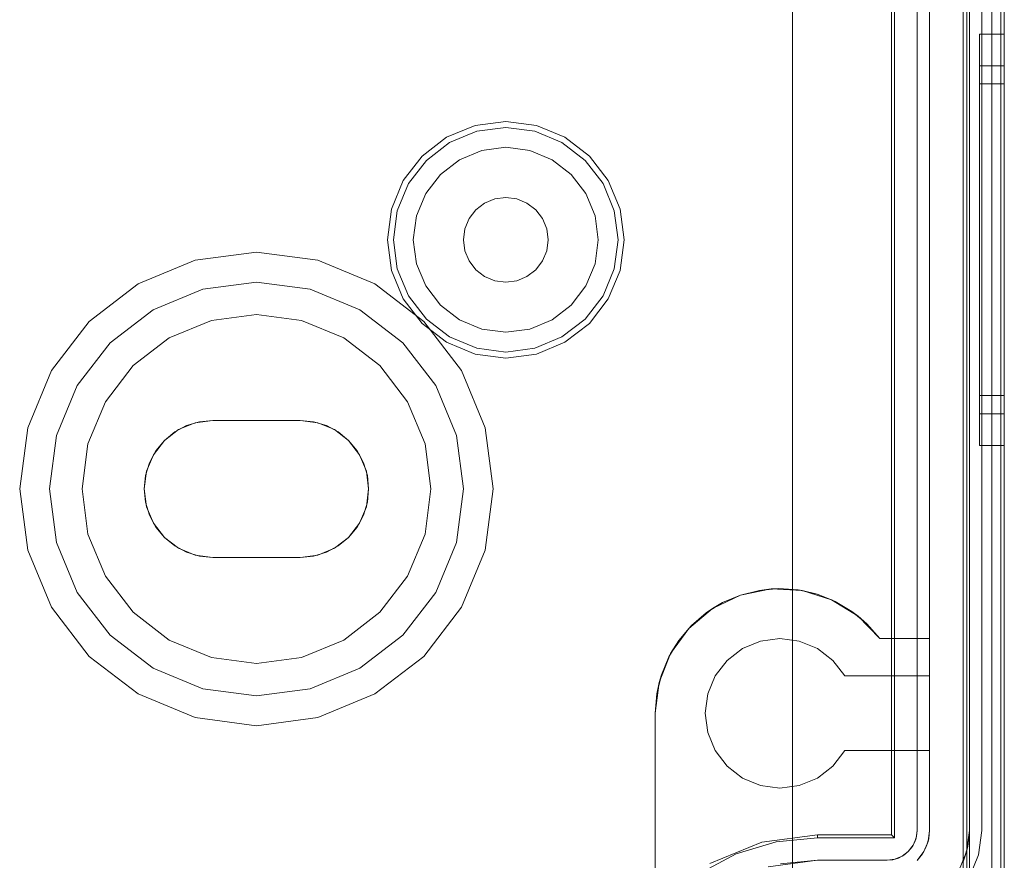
# Model space of a CAD drawing. Extents: x -620 to 300, y 62 to 1112.
# Tile 24 of 226: x -432.259 to -431.469, y 220.323 to 220.998. Entities that reach past the tile are written whole.
import ezdxf

# ---------------------------------------------------------------- set-up
doc = ezdxf.new("R2010")
doc.units = 0
doc.layers.get('0').update_dxf_attribs({"lineweight": 13})
doc.layers.add('60- 61 allgemeine Ausstattung- 4 Terrassen', color=9, linetype='Continuous', lineweight=9, true_color=0x808080)

# ---------------------------------------------------------------- blocks, each defined once
blk = doc.blocks.new('Referenz-A06CPVSGL0')
at = {"layer": '60- 61 allgemeine Ausstattung- 4 Terrassen', "color": 0}
blk.add_line((-431.63881, 211.65342), (-431.63881, 372.51342), dxfattribs=at)
blk = doc.blocks.new('Blockreferenz-A06CPVY0L0')
at = {"color": 251, "linetype": 'ByBlock', "lineweight": -2, "ltscale": 0.13, "true_color": 0x636363}
for p, q in [((-431.50175, 223.4715), (-431.50175, 220.1715)), ((-431.46887, 220.1715), (-431.46887, 223.4715)), ((-431.47175, 223.45117), (-431.47175, 220.1935)), ((-431.55687, 223.3015), (-431.55687, 220.3415)), ((-431.5594, 223.29896), (-431.5594, 220.34403)), ((-431.53887, 223.2955), (-431.53887, 220.3475)), ((-431.53887, 220.3475), (-431.53887, 223.2955)), ((-431.48687, 220.3475), (-431.48687, 223.2955)), ((-431.48687, 223.2955), (-431.48687, 220.3475)), ((-431.53887, 220.3475), (-431.53968, 220.34128)), ((-431.53933, 220.34281), (-431.53887, 220.3475)), ((-431.53887, 220.3475), (-431.53933, 220.34281)), ((-431.53887, 220.3475), (-431.53887, 220.3475)), ((-431.48946, 220.32783), (-431.48687, 220.3475)), ((-431.48687, 220.3475), (-431.48946, 220.32783)), ((-431.48687, 220.3475), (-431.48687, 220.3475)), ((-431.61887, 220.34403), (-431.66352, 220.33815)), ((-431.61887, 220.3415), (-431.65203, 220.33823)), ((-431.5594, 220.34403), (-431.61887, 220.34403)), ((-431.61887, 220.34403), (-431.61887, 220.3415)), ((-431.55687, 220.3415), (-431.61887, 220.3415)), ((-431.5594, 220.34403), (-431.55687, 220.3415)), ((-431.53968, 220.34128), (-431.54208, 220.3355)), ((-431.53933, 220.34281), (-431.54069, 220.33831)), ((-431.54069, 220.33831), (-431.53968, 220.34128)), ((-431.53968, 220.34128), (-431.53933, 220.34281)), ((-431.66352, 220.33815), (-431.70513, 220.32091)), ((-431.65203, 220.33823), (-431.68392, 220.32856)), ((-431.54208, 220.3355), (-431.5459, 220.33053)), ((-431.5459, 220.33053), (-431.54291, 220.33416)), ((-431.54291, 220.33416), (-431.5459, 220.33053)), ((-431.54069, 220.33831), (-431.54291, 220.33416)), ((-431.54291, 220.33416), (-431.54208, 220.3355)), ((-431.54208, 220.3355), (-431.54069, 220.33831)), ((-431.68392, 220.32856), (-431.71331, 220.31285)), ((-431.65821, 220.31832), (-431.61887, 220.3235)), ((-431.61887, 220.3235), (-431.64852, 220.32058)), ((-431.56287, 220.3235), (-431.61887, 220.3235)), ((-431.61887, 220.3235), (-431.56287, 220.3235)), ((-431.61887, 220.3235), (-431.61887, 220.3235)), ((-431.55665, 220.32431), (-431.56287, 220.3235)), ((-431.56287, 220.3235), (-431.55818, 220.32396)), ((-431.55818, 220.32396), (-431.56287, 220.3235)), ((-431.56287, 220.3235), (-431.56287, 220.3235)), ((-431.55368, 220.32532), (-431.55818, 220.32396)), ((-431.55818, 220.32396), (-431.55665, 220.32431)), ((-431.55087, 220.32671), (-431.55665, 220.32431)), ((-431.55665, 220.32431), (-431.55368, 220.32532)), ((-431.54953, 220.32754), (-431.55368, 220.32532)), ((-431.55368, 220.32532), (-431.55087, 220.32671)), ((-431.5459, 220.33053), (-431.55087, 220.32671)), ((-431.55087, 220.32671), (-431.54953, 220.32754)), ((-431.54953, 220.32754), (-431.5459, 220.33053)), ((-431.5459, 220.33053), (-431.54953, 220.32754)), ((-431.49705, 220.3095), (-431.48946, 220.32783)), ((-431.48946, 220.32783), (-431.49705, 220.3095))]:
    blk.add_line(p, q, dxfattribs=at)
blk = doc.blocks.new('Blockreferenz-A06CPVY8L0')
at = {"color": 9, "linetype": 'ByBlock', "lineweight": -2, "ltscale": 0.13, "true_color": 0xc1c9c4}
for p, q in [((-431.49687, 223.4715), (-431.49687, 220.1715)), ((-431.46887, 220.1715), (-431.46887, 223.4715)), ((-431.46887, 220.1715), (-431.46887, 223.4715)), ((-431.47887, 223.3515), (-431.47887, 220.2915)), ((-431.47887, 220.2915), (-431.47887, 223.3515)), ((-431.46887, 220.2915), (-431.46887, 223.3515)), ((-431.46887, 223.3515), (-431.46887, 220.2915)), ((-431.52887, 223.2955), (-431.52887, 220.3475)), ((-431.49687, 220.3475), (-431.49687, 223.2955)), ((-431.47887, 221.8215), (-431.47887, 220.2815)), ((-431.47887, 221.8215), (-431.47887, 220.2815)), ((-431.46887, 220.2815), (-431.46887, 221.8215)), ((-431.46887, 221.8215), (-431.46887, 220.2815)), ((-431.52887, 220.5015), (-431.52887, 221.5565)), ((-431.49887, 221.5215), (-431.49887, 220.1715)), ((-431.55687, 220.5015), (-431.55687, 221.40444)), ((-431.55687, 221.40444), (-431.55687, 220.5015)), ((-431.46887, 220.9865), (-431.48887, 220.9865)), ((-431.48887, 220.9865), (-431.48887, 220.98087)), ((-431.48887, 220.9865), (-431.48887, 220.98087)), ((-431.48887, 220.98087), (-431.48887, 220.96439)), ((-431.48887, 220.98087), (-431.48887, 220.96439)), ((-431.46887, 220.98087), (-431.46887, 220.9865)), ((-431.46887, 220.9865), (-431.46887, 220.98087)), ((-431.46887, 220.96439), (-431.46887, 220.98087)), ((-431.46887, 220.98087), (-431.46887, 220.96439)), ((-431.48887, 220.96439), (-431.48887, 220.93817)), ((-431.48887, 220.96439), (-431.48887, 220.93817)), ((-431.46887, 220.93817), (-431.46887, 220.96439)), ((-431.46887, 220.96439), (-431.46887, 220.93817)), ((-431.46887, 220.9611), (-431.48887, 220.9611)), ((-431.48887, 220.9611), (-431.48887, 220.95634)), ((-431.48887, 220.9611), (-431.48887, 220.95634)), ((-431.48887, 220.95634), (-431.48887, 220.94239)), ((-431.48887, 220.95634), (-431.48887, 220.94239)), ((-431.46887, 220.95841), (-431.46887, 220.9611)), ((-431.46887, 220.9611), (-431.46887, 220.95841)), ((-431.46887, 220.95047), (-431.46887, 220.95841)), ((-431.46887, 220.95841), (-431.46887, 220.95047)), ((-431.46887, 220.93757), (-431.46887, 220.95047)), ((-431.46887, 220.95047), (-431.46887, 220.93757)), ((-431.46887, 220.9465), (-431.48887, 220.9465)), ((-431.48887, 220.9465), (-431.48887, 220.94224)), ((-431.48887, 220.9465), (-431.48887, 220.94224)), ((-431.48887, 220.94239), (-431.48887, 220.92021)), ((-431.48887, 220.94239), (-431.48887, 220.92021)), ((-431.48887, 220.94224), (-431.48887, 220.92975)), ((-431.48887, 220.94224), (-431.48887, 220.92975)), ((-431.46887, 220.94409), (-431.46887, 220.9465)), ((-431.46887, 220.9465), (-431.46887, 220.94409)), ((-431.46887, 220.93698), (-431.46887, 220.94409)), ((-431.46887, 220.94409), (-431.46887, 220.93698)), ((-431.48887, 220.93817), (-431.48887, 220.904)), ((-431.48887, 220.93817), (-431.48887, 220.904)), ((-431.46887, 220.904), (-431.46887, 220.93817)), ((-431.46887, 220.93817), (-431.46887, 220.904)), ((-431.46887, 220.92021), (-431.46887, 220.93757)), ((-431.46887, 220.93757), (-431.46887, 220.92021)), ((-431.46887, 220.92543), (-431.46887, 220.93698)), ((-431.46887, 220.93698), (-431.46887, 220.92543)), ((-431.48887, 220.92975), (-431.48887, 220.90988)), ((-431.48887, 220.92975), (-431.48887, 220.90988)), ((-431.46887, 220.90988), (-431.46887, 220.92543)), ((-431.46887, 220.92543), (-431.46887, 220.90988)), ((-431.86887, 220.9165), (-431.89345, 220.91326)), ((-431.84428, 220.91326), (-431.86887, 220.9165)), ((-431.48887, 220.92021), (-431.48887, 220.8913)), ((-431.48887, 220.92021), (-431.48887, 220.8913)), ((-431.46887, 220.89905), (-431.46887, 220.92021)), ((-431.46887, 220.92021), (-431.46887, 220.89905)), ((-431.89345, 220.91326), (-431.91637, 220.90377)), ((-431.91392, 220.89953), (-431.89219, 220.90854)), ((-431.89219, 220.90854), (-431.86887, 220.91161)), ((-431.86887, 220.91161), (-431.84554, 220.90854)), ((-431.84554, 220.90854), (-431.82381, 220.89953)), ((-431.82137, 220.90377), (-431.84428, 220.91326)), ((-431.48887, 220.90988), (-431.48887, 220.884)), ((-431.48887, 220.90988), (-431.48887, 220.884)), ((-431.46887, 220.89094), (-431.46887, 220.90988)), ((-431.46887, 220.90988), (-431.46887, 220.89094)), ((-431.91637, 220.90377), (-431.93604, 220.88867)), ((-431.80169, 220.88867), (-431.82137, 220.90377)), ((-431.48887, 220.904), (-431.48887, 220.8642)), ((-431.48887, 220.904), (-431.48887, 220.8642)), ((-431.46887, 220.8642), (-431.46887, 220.904)), ((-431.46887, 220.904), (-431.46887, 220.8642)), ((-431.93258, 220.88521), (-431.91392, 220.89953)), ((-431.88807, 220.89317), (-431.90597, 220.88575)), ((-431.88807, 220.89317), (-431.90597, 220.88575)), ((-431.86887, 220.8957), (-431.88807, 220.89317)), ((-431.86887, 220.8957), (-431.88807, 220.89317)), ((-431.84966, 220.89317), (-431.86887, 220.8957)), ((-431.84966, 220.89317), (-431.86887, 220.8957)), ((-431.83177, 220.88575), (-431.84966, 220.89317)), ((-431.83177, 220.88575), (-431.84966, 220.89317)), ((-431.82381, 220.89953), (-431.80515, 220.88521)), ((-431.46887, 220.87492), (-431.46887, 220.89905)), ((-431.46887, 220.89905), (-431.46887, 220.87492)), ((-431.93604, 220.88867), (-431.95114, 220.869)), ((-431.9469, 220.86655), (-431.93258, 220.88521)), ((-431.90597, 220.88575), (-431.92133, 220.87396)), ((-431.90597, 220.88575), (-431.92133, 220.87396)), ((-431.8164, 220.87396), (-431.83177, 220.88575)), ((-431.8164, 220.87396), (-431.83177, 220.88575)), ((-431.80515, 220.88521), (-431.79083, 220.86655)), ((-431.78659, 220.869), (-431.80169, 220.88867)), ((-431.48887, 220.8913), (-431.48887, 220.85763)), ((-431.48887, 220.8913), (-431.48887, 220.85763)), ((-431.46887, 220.86933), (-431.46887, 220.89094)), ((-431.46887, 220.89094), (-431.46887, 220.86933)), ((-431.48887, 220.884), (-431.48887, 220.85385)), ((-431.48887, 220.884), (-431.48887, 220.85385)), ((-431.95114, 220.869), (-431.96063, 220.84608)), ((-431.92133, 220.87396), (-431.93313, 220.8586)), ((-431.92133, 220.87396), (-431.93313, 220.8586)), ((-431.80461, 220.8586), (-431.8164, 220.87396)), ((-431.80461, 220.8586), (-431.8164, 220.87396)), ((-431.7771, 220.84608), (-431.78659, 220.869)), ((-431.46887, 220.84873), (-431.46887, 220.87492)), ((-431.46887, 220.87492), (-431.46887, 220.84873)), ((-431.46887, 220.84588), (-431.46887, 220.86933)), ((-431.46887, 220.86933), (-431.46887, 220.84588)), ((-431.95591, 220.84482), (-431.9469, 220.86655)), ((-431.79083, 220.86655), (-431.78183, 220.84482)), ((-431.48887, 220.8642), (-431.48887, 220.8215)), ((-431.48887, 220.8642), (-431.48887, 220.8215)), ((-431.46887, 220.8215), (-431.46887, 220.8642)), ((-431.46887, 220.8642), (-431.46887, 220.8215)), ((-431.93313, 220.8586), (-431.94054, 220.8407)), ((-431.93313, 220.8586), (-431.94054, 220.8407)), ((-431.87767, 220.85434), (-431.88587, 220.85094)), ((-431.88587, 220.85094), (-431.87767, 220.85434)), ((-431.86887, 220.8555), (-431.87767, 220.85434)), ((-431.87767, 220.85434), (-431.86887, 220.8555)), ((-431.86007, 220.85434), (-431.86887, 220.8555)), ((-431.86887, 220.8555), (-431.86007, 220.85434)), ((-431.85187, 220.85094), (-431.86007, 220.85434)), ((-431.86007, 220.85434), (-431.85187, 220.85094)), ((-431.79719, 220.8407), (-431.80461, 220.8586)), ((-431.79719, 220.8407), (-431.80461, 220.8586)), ((-431.48887, 220.85763), (-431.48887, 220.8215)), ((-431.48887, 220.85763), (-431.48887, 220.8215)), ((-431.48887, 220.85385), (-431.48887, 220.8215)), ((-431.48887, 220.85385), (-431.48887, 220.8215)), ((-431.96063, 220.84608), (-431.96387, 220.8215)), ((-431.95898, 220.8215), (-431.95591, 220.84482)), ((-431.89291, 220.84554), (-431.89831, 220.8385)), ((-431.89831, 220.8385), (-431.89291, 220.84554)), ((-431.88587, 220.85094), (-431.89291, 220.84554)), ((-431.89291, 220.84554), (-431.88587, 220.85094)), ((-431.84482, 220.84554), (-431.85187, 220.85094)), ((-431.85187, 220.85094), (-431.84482, 220.84554)), ((-431.83942, 220.8385), (-431.84482, 220.84554)), ((-431.84482, 220.84554), (-431.83942, 220.8385)), ((-431.78183, 220.84482), (-431.77875, 220.8215)), ((-431.77387, 220.8215), (-431.7771, 220.84608)), ((-431.46887, 220.8215), (-431.46887, 220.84873)), ((-431.46887, 220.84873), (-431.46887, 220.8215)), ((-431.46887, 220.8215), (-431.46887, 220.84588)), ((-431.46887, 220.84588), (-431.46887, 220.8215)), ((-431.94054, 220.8407), (-431.94307, 220.8215)), ((-431.94054, 220.8407), (-431.94307, 220.8215)), ((-431.89831, 220.8385), (-431.90171, 220.8303)), ((-431.90171, 220.8303), (-431.89831, 220.8385)), ((-431.83602, 220.8303), (-431.83942, 220.8385)), ((-431.83942, 220.8385), (-431.83602, 220.8303)), ((-431.79467, 220.8215), (-431.79719, 220.8407)), ((-431.79467, 220.8215), (-431.79719, 220.8407)), ((-431.90171, 220.8303), (-431.90287, 220.8215)), ((-431.90287, 220.8215), (-431.90171, 220.8303)), ((-431.83487, 220.8215), (-431.83602, 220.8303)), ((-431.83602, 220.8303), (-431.83487, 220.8215)), ((-431.96387, 220.8215), (-431.96063, 220.79691)), ((-431.95591, 220.79817), (-431.95898, 220.8215)), ((-431.94307, 220.8215), (-431.94054, 220.80229)), ((-431.94307, 220.8215), (-431.94054, 220.80229)), ((-431.90287, 220.8215), (-431.90171, 220.8127)), ((-431.90171, 220.8127), (-431.90287, 220.8215)), ((-431.83602, 220.8127), (-431.83487, 220.8215)), ((-431.83487, 220.8215), (-431.83602, 220.8127)), ((-431.79719, 220.80229), (-431.79467, 220.8215)), ((-431.79719, 220.80229), (-431.79467, 220.8215)), ((-431.77875, 220.8215), (-431.78183, 220.79817)), ((-431.7771, 220.79691), (-431.77387, 220.8215)), ((-431.48887, 220.8215), (-431.48887, 220.78536)), ((-431.48887, 220.8215), (-431.48887, 220.77879)), ((-431.48887, 220.8215), (-431.48887, 220.78914)), ((-431.48887, 220.8215), (-431.48887, 220.78536)), ((-431.48887, 220.8215), (-431.48887, 220.77879)), ((-431.48887, 220.8215), (-431.48887, 220.78914)), ((-431.46887, 220.79426), (-431.46887, 220.8215)), ((-431.46887, 220.77879), (-431.46887, 220.8215)), ((-431.46887, 220.79711), (-431.46887, 220.8215)), ((-431.46887, 220.8215), (-431.46887, 220.79426)), ((-431.46887, 220.8215), (-431.46887, 220.77879)), ((-431.46887, 220.8215), (-431.46887, 220.79711)), ((-432.11804, 220.80502), (-432.16387, 220.78604)), ((-432.11804, 220.80502), (-432.16387, 220.78604)), ((-432.06887, 220.8115), (-432.11804, 220.80502)), ((-432.06887, 220.8115), (-432.11804, 220.80502)), ((-432.01969, 220.80502), (-432.06887, 220.8115)), ((-432.01969, 220.80502), (-432.06887, 220.8115)), ((-431.97387, 220.78604), (-432.01969, 220.80502)), ((-431.97387, 220.78604), (-432.01969, 220.80502)), ((-431.90171, 220.8127), (-431.89831, 220.8045)), ((-431.89831, 220.8045), (-431.90171, 220.8127)), ((-431.83942, 220.8045), (-431.83602, 220.8127)), ((-431.83602, 220.8127), (-431.83942, 220.8045)), ((-431.9469, 220.77644), (-431.95591, 220.79817)), ((-431.94054, 220.80229), (-431.93313, 220.7844)), ((-431.94054, 220.80229), (-431.93313, 220.7844)), ((-431.89831, 220.8045), (-431.89291, 220.79745)), ((-431.89291, 220.79745), (-431.89831, 220.8045)), ((-431.89291, 220.79745), (-431.88587, 220.79205)), ((-431.88587, 220.79205), (-431.89291, 220.79745)), ((-431.85187, 220.79205), (-431.84482, 220.79745)), ((-431.84482, 220.79745), (-431.85187, 220.79205)), ((-431.84482, 220.79745), (-431.83942, 220.8045)), ((-431.83942, 220.8045), (-431.84482, 220.79745)), ((-431.80461, 220.7844), (-431.79719, 220.80229)), ((-431.80461, 220.7844), (-431.79719, 220.80229)), ((-431.78183, 220.79817), (-431.79083, 220.77644)), ((-431.46887, 220.77366), (-431.46887, 220.79711)), ((-431.46887, 220.79711), (-431.46887, 220.77366)), ((-431.96063, 220.79691), (-431.95114, 220.774)), ((-431.88587, 220.79205), (-431.87767, 220.78865)), ((-431.87767, 220.78865), (-431.88587, 220.79205)), ((-431.86007, 220.78865), (-431.85187, 220.79205)), ((-431.85187, 220.79205), (-431.86007, 220.78865)), ((-431.78659, 220.774), (-431.7771, 220.79691)), ((-431.46887, 220.76807), (-431.46887, 220.79426)), ((-431.46887, 220.79426), (-431.46887, 220.76807)), ((-432.16387, 220.78604), (-432.20322, 220.75585)), ((-432.16387, 220.78604), (-432.20322, 220.75585)), ((-432.15187, 220.76526), (-432.11183, 220.78184)), ((-432.11183, 220.78184), (-432.15187, 220.76526)), ((-432.11183, 220.78184), (-432.06887, 220.7875)), ((-432.06887, 220.7875), (-432.11183, 220.78184)), ((-432.06887, 220.7875), (-432.0259, 220.78184)), ((-432.0259, 220.78184), (-432.06887, 220.7875)), ((-432.0259, 220.78184), (-431.98587, 220.76526)), ((-431.98587, 220.76526), (-432.0259, 220.78184)), ((-431.93452, 220.75585), (-431.97387, 220.78604)), ((-431.93452, 220.75585), (-431.97387, 220.78604)), ((-431.93313, 220.7844), (-431.92133, 220.76903)), ((-431.93313, 220.7844), (-431.92133, 220.76903)), ((-431.87767, 220.78865), (-431.86887, 220.7875)), ((-431.86887, 220.7875), (-431.87767, 220.78865)), ((-431.86887, 220.7875), (-431.86007, 220.78865)), ((-431.86007, 220.78865), (-431.86887, 220.7875)), ((-431.8164, 220.76903), (-431.80461, 220.7844)), ((-431.8164, 220.76903), (-431.80461, 220.7844)), ((-431.48887, 220.78914), (-431.48887, 220.759)), ((-431.48887, 220.78914), (-431.48887, 220.759)), ((-431.48887, 220.78536), (-431.48887, 220.7517)), ((-431.48887, 220.78536), (-431.48887, 220.7517)), ((-431.95114, 220.774), (-431.93604, 220.75432)), ((-431.93258, 220.75778), (-431.9469, 220.77644)), ((-431.79083, 220.77644), (-431.80515, 220.75778)), ((-431.80169, 220.75432), (-431.78659, 220.774)), ((-431.48887, 220.77879), (-431.48887, 220.739)), ((-431.48887, 220.77879), (-431.48887, 220.739)), ((-431.46887, 220.739), (-431.46887, 220.77879)), ((-431.46887, 220.77879), (-431.46887, 220.739)), ((-431.46887, 220.75205), (-431.46887, 220.77366)), ((-431.46887, 220.77366), (-431.46887, 220.75205)), ((-431.92133, 220.76903), (-431.90597, 220.75724)), ((-431.92133, 220.76903), (-431.90597, 220.75724)), ((-431.83177, 220.75724), (-431.8164, 220.76903)), ((-431.83177, 220.75724), (-431.8164, 220.76903)), ((-431.46887, 220.74394), (-431.46887, 220.76807)), ((-431.46887, 220.76807), (-431.46887, 220.74394)), ((-432.18625, 220.73888), (-432.15187, 220.76526)), ((-432.15187, 220.76526), (-432.18625, 220.73888)), ((-432.06887, 220.7615), (-432.1051, 220.75673)), ((-432.1051, 220.75673), (-432.06887, 220.7615)), ((-432.03263, 220.75673), (-432.06887, 220.7615)), ((-432.06887, 220.7615), (-432.03263, 220.75673)), ((-431.98587, 220.76526), (-431.95149, 220.73888)), ((-431.95149, 220.73888), (-431.98587, 220.76526)), ((-431.91392, 220.74346), (-431.93258, 220.75778)), ((-431.80515, 220.75778), (-431.82381, 220.74346)), ((-431.48887, 220.759), (-431.48887, 220.73311)), ((-431.48887, 220.759), (-431.48887, 220.73311)), ((-432.20322, 220.75585), (-432.23341, 220.7165)), ((-432.20322, 220.75585), (-432.23341, 220.7165)), ((-432.1051, 220.75673), (-432.13887, 220.74274)), ((-432.13887, 220.74274), (-432.1051, 220.75673)), ((-431.99887, 220.74274), (-432.03263, 220.75673)), ((-432.03263, 220.75673), (-431.99887, 220.74274)), ((-431.93604, 220.75432), (-431.91637, 220.73922)), ((-431.90432, 220.7165), (-431.93452, 220.75585)), ((-431.90432, 220.7165), (-431.93452, 220.75585)), ((-431.90597, 220.75724), (-431.88807, 220.74982)), ((-431.90597, 220.75724), (-431.88807, 220.74982)), ((-431.88807, 220.74982), (-431.86887, 220.7473)), ((-431.88807, 220.74982), (-431.86887, 220.7473)), ((-431.86887, 220.7473), (-431.84966, 220.74982)), ((-431.86887, 220.7473), (-431.84966, 220.74982)), ((-431.84966, 220.74982), (-431.83177, 220.75724)), ((-431.84966, 220.74982), (-431.83177, 220.75724)), ((-431.82137, 220.73922), (-431.80169, 220.75432)), ((-431.48887, 220.7517), (-431.48887, 220.72278)), ((-431.48887, 220.7517), (-431.48887, 220.72278)), ((-431.46887, 220.73311), (-431.46887, 220.75205)), ((-431.46887, 220.75205), (-431.46887, 220.73311)), ((-432.13887, 220.74274), (-432.16786, 220.72049)), ((-432.16786, 220.72049), (-432.13887, 220.74274)), ((-431.96987, 220.72049), (-431.99887, 220.74274)), ((-431.99887, 220.74274), (-431.96987, 220.72049)), ((-431.89219, 220.73446), (-431.91392, 220.74346)), ((-431.82381, 220.74346), (-431.84554, 220.73446)), ((-431.46887, 220.72278), (-431.46887, 220.74394)), ((-431.46887, 220.74394), (-431.46887, 220.72278)), ((-432.21263, 220.7045), (-432.18625, 220.73888)), ((-432.18625, 220.73888), (-432.21263, 220.7045)), ((-431.95149, 220.73888), (-431.92511, 220.7045)), ((-431.92511, 220.7045), (-431.95149, 220.73888)), ((-431.91637, 220.73922), (-431.89345, 220.72973)), ((-431.86887, 220.73138), (-431.89219, 220.73446)), ((-431.84554, 220.73446), (-431.86887, 220.73138)), ((-431.84428, 220.72973), (-431.82137, 220.73922)), ((-431.48887, 220.739), (-431.48887, 220.70482)), ((-431.48887, 220.739), (-431.48887, 220.70482)), ((-431.46887, 220.70482), (-431.46887, 220.739)), ((-431.46887, 220.739), (-431.46887, 220.70482)), ((-431.89345, 220.72973), (-431.86887, 220.7265)), ((-431.86887, 220.7265), (-431.84428, 220.72973)), ((-431.48887, 220.73311), (-431.48887, 220.71324)), ((-431.48887, 220.73311), (-431.48887, 220.71324)), ((-431.46887, 220.71756), (-431.46887, 220.73311)), ((-431.46887, 220.73311), (-431.46887, 220.71756)), ((-432.16786, 220.72049), (-432.19011, 220.6915)), ((-432.19011, 220.6915), (-432.16786, 220.72049)), ((-431.94762, 220.6915), (-431.96987, 220.72049)), ((-431.96987, 220.72049), (-431.94762, 220.6915)), ((-431.48887, 220.72278), (-431.48887, 220.7006)), ((-431.48887, 220.72278), (-431.48887, 220.7006)), ((-431.46887, 220.70542), (-431.46887, 220.72278)), ((-431.46887, 220.72278), (-431.46887, 220.70542)), ((-432.23341, 220.7165), (-432.25239, 220.67067)), ((-432.23341, 220.7165), (-432.25239, 220.67067)), ((-431.88534, 220.67067), (-431.90432, 220.7165)), ((-431.88534, 220.67067), (-431.90432, 220.7165)), ((-431.48887, 220.71324), (-431.48887, 220.70075)), ((-431.48887, 220.71324), (-431.48887, 220.70075)), ((-431.46887, 220.70601), (-431.46887, 220.71756)), ((-431.46887, 220.71756), (-431.46887, 220.70601)), ((-432.22921, 220.66446), (-432.21263, 220.7045)), ((-432.21263, 220.7045), (-432.22921, 220.66446)), ((-431.92511, 220.7045), (-431.90852, 220.66446)), ((-431.90852, 220.66446), (-431.92511, 220.7045)), ((-431.48887, 220.70482), (-431.48887, 220.6786)), ((-431.48887, 220.70482), (-431.48887, 220.6786)), ((-431.46887, 220.6989), (-431.46887, 220.70601)), ((-431.46887, 220.70601), (-431.46887, 220.6989)), ((-431.46887, 220.69252), (-431.46887, 220.70542)), ((-431.46887, 220.70542), (-431.46887, 220.69252)), ((-431.46887, 220.6786), (-431.46887, 220.70482)), ((-431.46887, 220.70482), (-431.46887, 220.6786)), ((-431.48887, 220.70075), (-431.48887, 220.6965)), ((-431.48887, 220.70075), (-431.48887, 220.6965)), ((-431.48887, 220.7006), (-431.48887, 220.68665)), ((-431.48887, 220.7006), (-431.48887, 220.68665)), ((-431.48887, 220.6965), (-431.46887, 220.6965)), ((-431.46887, 220.6965), (-431.46887, 220.6989)), ((-431.46887, 220.6989), (-431.46887, 220.6965)), ((-432.19011, 220.6915), (-432.2041, 220.65773)), ((-432.2041, 220.65773), (-432.19011, 220.6915)), ((-431.93364, 220.65773), (-431.94762, 220.6915)), ((-431.94762, 220.6915), (-431.93364, 220.65773)), ((-431.48887, 220.68665), (-431.48887, 220.6819)), ((-431.48887, 220.68665), (-431.48887, 220.6819)), ((-431.46887, 220.68458), (-431.46887, 220.69252)), ((-431.46887, 220.69252), (-431.46887, 220.68458)), ((-431.48887, 220.6819), (-431.46887, 220.6819)), ((-431.48887, 220.6786), (-431.48887, 220.66212)), ((-431.48887, 220.6786), (-431.48887, 220.66212)), ((-431.46887, 220.6819), (-431.46887, 220.68458)), ((-431.46887, 220.68458), (-431.46887, 220.6819)), ((-431.46887, 220.66212), (-431.46887, 220.6786)), ((-431.46887, 220.6786), (-431.46887, 220.66212)), ((-432.13442, 220.66723), (-432.12491, 220.67231)), ((-432.12491, 220.67231), (-432.13442, 220.66723)), ((-432.1181, 220.67462), (-432.13137, 220.66913)), ((-432.1181, 220.67462), (-432.13137, 220.66913)), ((-432.12491, 220.67231), (-432.1146, 220.67544)), ((-432.1146, 220.67544), (-432.12491, 220.67231)), ((-432.10387, 220.6765), (-432.1181, 220.67462)), ((-432.10387, 220.6765), (-432.1181, 220.67462)), ((-432.1146, 220.67544), (-432.10387, 220.6765)), ((-432.10387, 220.6765), (-432.1146, 220.67544)), ((-432.10387, 220.6765), (-432.06887, 220.6765)), ((-432.06887, 220.6765), (-432.10387, 220.6765)), ((-432.03387, 220.6765), (-432.10387, 220.6765)), ((-432.03387, 220.6765), (-432.10387, 220.6765)), ((-432.10387, 220.6765), (-432.10387, 220.6765)), ((-432.10387, 220.6765), (-432.10387, 220.6765)), ((-432.06887, 220.6765), (-432.03387, 220.6765)), ((-432.03387, 220.6765), (-432.06887, 220.6765)), ((-432.03387, 220.6765), (-432.02314, 220.67544)), ((-432.02314, 220.67544), (-432.03387, 220.6765)), ((-432.01963, 220.67462), (-432.03387, 220.6765)), ((-432.03387, 220.6765), (-432.03387, 220.6765)), ((-432.01963, 220.67462), (-432.03387, 220.6765)), ((-432.03387, 220.6765), (-432.03387, 220.6765)), ((-432.02314, 220.67544), (-432.01282, 220.67231)), ((-432.01282, 220.67231), (-432.02314, 220.67544)), ((-432.00637, 220.66913), (-432.01963, 220.67462)), ((-432.00637, 220.66913), (-432.01963, 220.67462)), ((-432.01282, 220.67231), (-432.00331, 220.66723)), ((-432.00331, 220.66723), (-432.01282, 220.67231)), ((-432.25239, 220.67067), (-432.25887, 220.6215)), ((-432.25239, 220.67067), (-432.25887, 220.6215)), ((-432.23487, 220.6215), (-432.22921, 220.66446)), ((-432.22921, 220.66446), (-432.23487, 220.6215)), ((-432.13137, 220.66913), (-432.14276, 220.66039)), ((-432.13137, 220.66913), (-432.14276, 220.66039)), ((-432.14276, 220.66039), (-432.13442, 220.66723)), ((-432.13442, 220.66723), (-432.14276, 220.66039)), ((-431.99498, 220.66039), (-432.00637, 220.66913)), ((-431.99498, 220.66039), (-432.00637, 220.66913)), ((-432.00331, 220.66723), (-431.99498, 220.66039)), ((-431.99498, 220.66039), (-432.00331, 220.66723)), ((-431.90852, 220.66446), (-431.90287, 220.6215)), ((-431.90287, 220.6215), (-431.90852, 220.66446)), ((-431.87887, 220.6215), (-431.88534, 220.67067)), ((-431.87887, 220.6215), (-431.88534, 220.67067)), ((-432.2041, 220.65773), (-432.20887, 220.6215)), ((-432.20887, 220.6215), (-432.2041, 220.65773)), ((-432.14276, 220.66039), (-432.1515, 220.649)), ((-432.14276, 220.66039), (-432.1515, 220.649)), ((-432.1496, 220.65205), (-432.14276, 220.66039)), ((-432.14276, 220.66039), (-432.1496, 220.65205)), ((-431.99498, 220.66039), (-431.98814, 220.65205)), ((-431.98814, 220.65205), (-431.99498, 220.66039)), ((-431.98623, 220.649), (-431.99498, 220.66039)), ((-431.98623, 220.649), (-431.99498, 220.66039)), ((-431.92887, 220.6215), (-431.93364, 220.65773)), ((-431.93364, 220.65773), (-431.92887, 220.6215)), ((-431.48887, 220.66212), (-431.48887, 220.6565)), ((-431.48887, 220.66212), (-431.48887, 220.6565)), ((-431.48887, 220.6565), (-431.46887, 220.6565)), ((-431.46887, 220.6565), (-431.46887, 220.66212)), ((-431.46887, 220.66212), (-431.46887, 220.6565)), ((-432.1515, 220.649), (-432.15699, 220.63573)), ((-432.1515, 220.649), (-432.15699, 220.63573)), ((-432.15468, 220.64254), (-432.1496, 220.65205)), ((-432.1496, 220.65205), (-432.15468, 220.64254)), ((-431.98814, 220.65205), (-431.98305, 220.64254)), ((-431.98305, 220.64254), (-431.98814, 220.65205)), ((-431.98074, 220.63573), (-431.98623, 220.649)), ((-431.98074, 220.63573), (-431.98623, 220.649)), ((-432.15781, 220.63223), (-432.15468, 220.64254)), ((-432.15468, 220.64254), (-432.15781, 220.63223)), ((-431.98305, 220.64254), (-431.97992, 220.63223)), ((-431.97992, 220.63223), (-431.98305, 220.64254)), ((-432.15699, 220.63573), (-432.15887, 220.6215)), ((-432.15699, 220.63573), (-432.15887, 220.6215)), ((-432.15887, 220.6215), (-432.15781, 220.63223)), ((-432.15781, 220.63223), (-432.15887, 220.6215)), ((-431.97887, 220.6215), (-431.98074, 220.63573)), ((-431.97887, 220.6215), (-431.98074, 220.63573)), ((-431.97992, 220.63223), (-431.97887, 220.6215)), ((-431.97887, 220.6215), (-431.97992, 220.63223)), ((-432.25887, 220.6215), (-432.25239, 220.57232)), ((-432.25887, 220.6215), (-432.25239, 220.57232)), ((-432.22921, 220.57853), (-432.23487, 220.6215)), ((-432.23487, 220.6215), (-432.22921, 220.57853)), ((-432.20887, 220.6215), (-432.2041, 220.58526)), ((-432.2041, 220.58526), (-432.20887, 220.6215)), ((-432.15781, 220.61077), (-432.15887, 220.6215)), ((-432.15887, 220.6215), (-432.15781, 220.61077)), ((-432.15887, 220.6215), (-432.15699, 220.60726)), ((-432.15887, 220.6215), (-432.15699, 220.60726)), ((-431.98074, 220.60726), (-431.97887, 220.6215)), ((-431.98074, 220.60726), (-431.97887, 220.6215)), ((-431.97887, 220.6215), (-431.97992, 220.61077)), ((-431.97992, 220.61077), (-431.97887, 220.6215)), ((-431.93364, 220.58526), (-431.92887, 220.6215)), ((-431.92887, 220.6215), (-431.93364, 220.58526)), ((-431.90287, 220.6215), (-431.90852, 220.57853)), ((-431.90852, 220.57853), (-431.90287, 220.6215)), ((-431.88534, 220.57232), (-431.87887, 220.6215)), ((-431.88534, 220.57232), (-431.87887, 220.6215)), ((-432.15468, 220.60045), (-432.15781, 220.61077)), ((-432.15781, 220.61077), (-432.15468, 220.60045)), ((-431.97992, 220.61077), (-431.98305, 220.60045)), ((-431.98305, 220.60045), (-431.97992, 220.61077)), ((-432.15699, 220.60726), (-432.1515, 220.594)), ((-432.15699, 220.60726), (-432.1515, 220.594)), ((-432.1496, 220.59094), (-432.15468, 220.60045)), ((-432.15468, 220.60045), (-432.1496, 220.59094)), ((-431.98305, 220.60045), (-431.98814, 220.59094)), ((-431.98814, 220.59094), (-431.98305, 220.60045)), ((-431.98623, 220.594), (-431.98074, 220.60726)), ((-431.98623, 220.594), (-431.98074, 220.60726)), ((-432.1515, 220.594), (-432.14276, 220.5826)), ((-432.1515, 220.594), (-432.14276, 220.5826)), ((-431.99498, 220.5826), (-431.98623, 220.594)), ((-431.99498, 220.5826), (-431.98623, 220.594)), ((-432.2041, 220.58526), (-432.19011, 220.5515)), ((-432.19011, 220.5515), (-432.2041, 220.58526)), ((-432.14276, 220.5826), (-432.1496, 220.59094)), ((-432.1496, 220.59094), (-432.14276, 220.5826)), ((-431.98814, 220.59094), (-431.99498, 220.5826)), ((-431.99498, 220.5826), (-431.98814, 220.59094)), ((-431.94762, 220.5515), (-431.93364, 220.58526)), ((-431.93364, 220.58526), (-431.94762, 220.5515)), ((-432.21263, 220.5385), (-432.22921, 220.57853)), ((-432.22921, 220.57853), (-432.21263, 220.5385)), ((-432.13442, 220.57576), (-432.14276, 220.5826)), ((-432.14276, 220.5826), (-432.13442, 220.57576)), ((-432.14276, 220.5826), (-432.13137, 220.57386)), ((-432.14276, 220.5826), (-432.13137, 220.57386)), ((-432.00637, 220.57386), (-431.99498, 220.5826)), ((-432.00637, 220.57386), (-431.99498, 220.5826)), ((-431.99498, 220.5826), (-432.00331, 220.57576)), ((-432.00331, 220.57576), (-431.99498, 220.5826)), ((-431.90852, 220.57853), (-431.92511, 220.5385)), ((-431.92511, 220.5385), (-431.90852, 220.57853)), ((-432.25239, 220.57232), (-432.23341, 220.5265)), ((-432.25239, 220.57232), (-432.23341, 220.5265)), ((-432.12491, 220.57068), (-432.13442, 220.57576)), ((-432.13442, 220.57576), (-432.12491, 220.57068)), ((-432.13137, 220.57386), (-432.1181, 220.56837)), ((-432.13137, 220.57386), (-432.1181, 220.56837)), ((-432.1146, 220.56755), (-432.12491, 220.57068)), ((-432.12491, 220.57068), (-432.1146, 220.56755)), ((-432.1181, 220.56837), (-432.10387, 220.5665)), ((-432.1181, 220.56837), (-432.10387, 220.5665)), ((-432.03387, 220.5665), (-432.01963, 220.56837)), ((-432.03387, 220.5665), (-432.01963, 220.56837)), ((-432.01282, 220.57068), (-432.02314, 220.56755)), ((-432.02314, 220.56755), (-432.01282, 220.57068)), ((-432.01963, 220.56837), (-432.00637, 220.57386)), ((-432.01963, 220.56837), (-432.00637, 220.57386)), ((-432.00331, 220.57576), (-432.01282, 220.57068)), ((-432.01282, 220.57068), (-432.00331, 220.57576)), ((-431.90432, 220.5265), (-431.88534, 220.57232)), ((-431.90432, 220.5265), (-431.88534, 220.57232)), ((-432.10387, 220.5665), (-432.1146, 220.56755)), ((-432.1146, 220.56755), (-432.10387, 220.5665)), ((-432.06887, 220.5665), (-432.10387, 220.5665)), ((-432.10387, 220.5665), (-432.06887, 220.5665)), ((-432.10387, 220.5665), (-432.03387, 220.5665)), ((-432.10387, 220.5665), (-432.10387, 220.5665)), ((-432.10387, 220.5665), (-432.03387, 220.5665)), ((-432.10387, 220.5665), (-432.10387, 220.5665)), ((-432.03387, 220.5665), (-432.06887, 220.5665)), ((-432.06887, 220.5665), (-432.03387, 220.5665)), ((-432.02314, 220.56755), (-432.03387, 220.5665)), ((-432.03387, 220.5665), (-432.02314, 220.56755)), ((-432.03387, 220.5665), (-432.03387, 220.5665)), ((-432.03387, 220.5665), (-432.03387, 220.5665)), ((-432.19011, 220.5515), (-432.16786, 220.5225)), ((-432.16786, 220.5225), (-432.19011, 220.5515)), ((-431.96987, 220.5225), (-431.94762, 220.5515)), ((-431.94762, 220.5515), (-431.96987, 220.5225)), ((-432.18625, 220.50412), (-432.21263, 220.5385)), ((-432.21263, 220.5385), (-432.18625, 220.50412)), ((-431.92511, 220.5385), (-431.95149, 220.50412)), ((-431.95149, 220.50412), (-431.92511, 220.5385)), ((-431.68049, 220.53636), (-431.65605, 220.54124)), ((-431.66535, 220.54013), (-431.68049, 220.53636)), ((-431.64981, 220.54149), (-431.66535, 220.54013)), ((-431.65605, 220.54124), (-431.66535, 220.54013)), ((-431.64981, 220.54149), (-431.65605, 220.54124)), ((-431.65605, 220.54124), (-431.63117, 220.53992)), ((-431.63425, 220.54042), (-431.64981, 220.54149)), ((-431.61905, 220.53695), (-431.63425, 220.54042)), ((-431.63117, 220.53992), (-431.63425, 220.54042)), ((-431.63117, 220.53992), (-431.60739, 220.53249)), ((-431.61905, 220.53695), (-431.63117, 220.53992)), ((-431.60457, 220.53115), (-431.61905, 220.53695)), ((-431.60739, 220.53249), (-431.61905, 220.53695)), ((-431.69486, 220.53029), (-431.7081, 220.52206)), ((-431.70296, 220.5256), (-431.68049, 220.53636)), ((-431.69486, 220.53029), (-431.70296, 220.5256)), ((-431.68049, 220.53636), (-431.69486, 220.53029)), ((-431.60739, 220.53249), (-431.58618, 220.51941)), ((-431.60457, 220.53115), (-431.60739, 220.53249)), ((-431.59117, 220.52317), (-431.60457, 220.53115)), ((-432.23341, 220.5265), (-432.20322, 220.48715)), ((-432.23341, 220.5265), (-432.20322, 220.48715)), ((-432.16786, 220.5225), (-432.13887, 220.50025)), ((-432.13887, 220.50025), (-432.16786, 220.5225)), ((-431.99887, 220.50025), (-431.96987, 220.5225)), ((-431.96987, 220.5225), (-431.99887, 220.50025)), ((-431.93452, 220.48715), (-431.90432, 220.5265)), ((-431.93452, 220.48715), (-431.90432, 220.5265)), ((-431.72207, 220.50962), (-431.70296, 220.5256)), ((-431.7081, 220.52206), (-431.71991, 220.51187)), ((-431.70296, 220.5256), (-431.7081, 220.52206)), ((-431.57917, 220.51321), (-431.59117, 220.52317)), ((-431.58618, 220.51941), (-431.59117, 220.52317)), ((-431.58618, 220.51941), (-431.56887, 220.5015)), ((-431.57917, 220.51321), (-431.58618, 220.51941)), ((-431.56887, 220.5015), (-431.57917, 220.51321)), ((-431.73664, 220.4894), (-431.72207, 220.50962)), ((-431.71991, 220.51187), (-431.72999, 220.49997)), ((-431.72207, 220.50962), (-431.72999, 220.49997)), ((-431.71991, 220.51187), (-431.72207, 220.50962)), ((-432.15187, 220.47774), (-432.18625, 220.50412)), ((-432.18625, 220.50412), (-432.15187, 220.47774)), ((-432.13887, 220.50025), (-432.1051, 220.48627)), ((-432.1051, 220.48627), (-432.13887, 220.50025)), ((-432.03263, 220.48627), (-431.99887, 220.50025)), ((-431.99887, 220.50025), (-432.03263, 220.48627)), ((-431.95149, 220.50412), (-431.98587, 220.47774)), ((-431.98587, 220.47774), (-431.95149, 220.50412)), ((-431.72999, 220.49997), (-431.7381, 220.48664)), ((-431.72999, 220.49997), (-431.73664, 220.4894)), ((-431.6644, 220.49945), (-431.67887, 220.49346)), ((-431.67887, 220.49346), (-431.6644, 220.49945)), ((-431.64887, 220.5015), (-431.6644, 220.49945)), ((-431.6644, 220.49945), (-431.64887, 220.5015)), ((-431.63334, 220.49945), (-431.64887, 220.5015)), ((-431.64887, 220.5015), (-431.63334, 220.49945)), ((-431.61887, 220.49346), (-431.63334, 220.49945)), ((-431.63334, 220.49945), (-431.61887, 220.49346)), ((-431.56887, 220.5015), (-431.55687, 220.5015)), ((-431.52887, 220.5015), (-431.56887, 220.5015)), ((-431.56887, 220.5015), (-431.56887, 220.5015)), ((-431.55687, 220.5015), (-431.52887, 220.5015)), ((-431.55687, 220.5015), (-431.55687, 220.5015)), ((-431.52887, 220.4715), (-431.52887, 220.5015)), ((-431.52887, 220.5015), (-431.52887, 220.5015)), ((-431.74576, 220.46622), (-431.73664, 220.4894)), ((-431.73664, 220.4894), (-431.7381, 220.48664)), ((-431.67887, 220.49346), (-431.69129, 220.48392)), ((-431.69129, 220.48392), (-431.67887, 220.49346)), ((-431.60644, 220.48392), (-431.61887, 220.49346)), ((-431.61887, 220.49346), (-431.60644, 220.48392)), ((-432.20322, 220.48715), (-432.16387, 220.45695)), ((-432.20322, 220.48715), (-432.16387, 220.45695)), ((-432.1051, 220.48627), (-432.06887, 220.4815)), ((-432.06887, 220.4815), (-432.1051, 220.48627)), ((-432.06887, 220.4815), (-432.03263, 220.48627)), ((-432.03263, 220.48627), (-432.06887, 220.4815)), ((-431.97387, 220.45695), (-431.93452, 220.48715)), ((-431.97387, 220.45695), (-431.93452, 220.48715)), ((-431.7381, 220.48664), (-431.74403, 220.47222)), ((-431.69129, 220.48392), (-431.70083, 220.4715)), ((-431.70083, 220.4715), (-431.69129, 220.48392)), ((-431.5969, 220.4715), (-431.60644, 220.48392)), ((-431.60644, 220.48392), (-431.5969, 220.4715)), ((-432.11183, 220.46115), (-432.15187, 220.47774)), ((-432.15187, 220.47774), (-432.11183, 220.46115)), ((-431.98587, 220.47774), (-432.0259, 220.46115)), ((-432.0259, 220.46115), (-431.98587, 220.47774)), ((-431.74887, 220.4415), (-431.74576, 220.46622)), ((-431.74403, 220.47222), (-431.74765, 220.45705)), ((-431.74576, 220.46622), (-431.74765, 220.45705)), ((-431.74403, 220.47222), (-431.74576, 220.46622)), ((-431.70083, 220.4715), (-431.70682, 220.45702)), ((-431.70682, 220.45702), (-431.70083, 220.4715)), ((-431.52887, 220.4715), (-431.5969, 220.4715)), ((-431.5969, 220.4715), (-431.52887, 220.4715)), ((-431.5969, 220.4715), (-431.5969, 220.4715)), ((-431.52887, 220.4115), (-431.52887, 220.4715)), ((-431.52887, 220.4715), (-431.52887, 220.4715)), ((-432.06887, 220.4555), (-432.11183, 220.46115)), ((-432.11183, 220.46115), (-432.06887, 220.4555)), ((-432.0259, 220.46115), (-432.06887, 220.4555)), ((-432.06887, 220.4555), (-432.0259, 220.46115)), ((-432.16387, 220.45695), (-432.11804, 220.43797)), ((-432.16387, 220.45695), (-432.11804, 220.43797)), ((-432.01969, 220.43797), (-431.97387, 220.45695)), ((-432.01969, 220.43797), (-431.97387, 220.45695)), ((-431.74765, 220.45705), (-431.74887, 220.4415)), ((-431.70682, 220.45702), (-431.70887, 220.4415)), ((-431.70887, 220.4415), (-431.70682, 220.45702)), ((-432.11804, 220.43797), (-432.06887, 220.4315)), ((-432.11804, 220.43797), (-432.06887, 220.4315)), ((-432.06887, 220.4315), (-432.01969, 220.43797)), ((-432.06887, 220.4315), (-432.01969, 220.43797)), ((-431.74887, 220.22863), (-431.74887, 220.4415)), ((-431.74887, 220.4415), (-431.74887, 220.24676)), ((-431.74887, 220.4415), (-431.74887, 220.4415)), ((-431.70887, 220.4415), (-431.70682, 220.42597)), ((-431.70682, 220.42597), (-431.70887, 220.4415)), ((-431.70682, 220.42597), (-431.70083, 220.4115)), ((-431.70083, 220.4115), (-431.70682, 220.42597)), ((-431.70083, 220.4115), (-431.69129, 220.39907)), ((-431.69129, 220.39907), (-431.70083, 220.4115)), ((-431.60644, 220.39907), (-431.5969, 220.4115)), ((-431.5969, 220.4115), (-431.60644, 220.39907)), ((-431.5969, 220.4115), (-431.52887, 220.4115)), ((-431.52887, 220.4115), (-431.5969, 220.4115)), ((-431.5969, 220.4115), (-431.5969, 220.4115)), ((-431.52887, 220.3475), (-431.52887, 220.4115)), ((-431.52887, 220.4115), (-431.52887, 220.4115)), ((-431.69129, 220.39907), (-431.67887, 220.38953)), ((-431.67887, 220.38953), (-431.69129, 220.39907)), ((-431.61887, 220.38953), (-431.60644, 220.39907)), ((-431.60644, 220.39907), (-431.61887, 220.38953)), ((-431.67887, 220.38953), (-431.6644, 220.38354)), ((-431.6644, 220.38354), (-431.67887, 220.38953)), ((-431.63334, 220.38354), (-431.61887, 220.38953)), ((-431.61887, 220.38953), (-431.63334, 220.38354)), ((-431.6644, 220.38354), (-431.64887, 220.3815)), ((-431.64887, 220.3815), (-431.6644, 220.38354)), ((-431.64887, 220.3815), (-431.63334, 220.38354)), ((-431.63334, 220.38354), (-431.64887, 220.3815)), ((-431.52887, 220.3475), (-431.53002, 220.3387)), ((-431.52952, 220.34086), (-431.52887, 220.3475)), ((-431.52887, 220.3475), (-431.52887, 220.3475)), ((-431.49911, 220.33041), (-431.49687, 220.3475)), ((-431.49813, 220.33462), (-431.49687, 220.3475)), ((-431.49687, 220.3475), (-431.49813, 220.33462)), ((-431.49687, 220.1715), (-431.49687, 220.3475)), ((-431.49687, 220.3475), (-431.49687, 220.3475)), ((-431.52991, 220.33958), (-431.53059, 220.33732)), ((-431.53002, 220.3387), (-431.52952, 220.34086)), ((-431.52952, 220.34086), (-431.52991, 220.33958)), ((-431.53285, 220.33187), (-431.53396, 220.32979)), ((-431.53002, 220.3387), (-431.53342, 220.3305)), ((-431.53342, 220.3305), (-431.53145, 220.33448)), ((-431.53145, 220.33448), (-431.53285, 220.33187)), ((-431.53145, 220.33448), (-431.53002, 220.3387)), ((-431.53059, 220.33732), (-431.53145, 220.33448)), ((-431.49813, 220.33462), (-431.50189, 220.32224)), ((-431.49911, 220.33041), (-431.49813, 220.33462)), ((-431.53342, 220.3305), (-431.53882, 220.32345)), ((-431.53882, 220.32345), (-431.5346, 220.32861)), ((-431.5346, 220.32861), (-431.53342, 220.3305)), ((-431.53396, 220.32979), (-431.5346, 220.32861)), ((-431.50571, 220.3145), (-431.49911, 220.33041)), ((-431.50189, 220.32224), (-431.49911, 220.33041))]:
    blk.add_line(p, q, dxfattribs=at)

msp = doc.modelspace()

# ---------------------------------------------------------------- block references
at = {"color": 8, "lineweight": 13, "ltscale": 0.13, "true_color": 0x808080}
msp.add_blockref('Referenz-A06CPVSGL0', (0, 0), dxfattribs=at)
at = {"ltscale": 0.13}
for name in ['Blockreferenz-A06CPVY0L0', 'Blockreferenz-A06CPVY8L0']:
    msp.add_blockref(name, (0, 0), dxfattribs=at)

doc.saveas('drawing.dxf')
